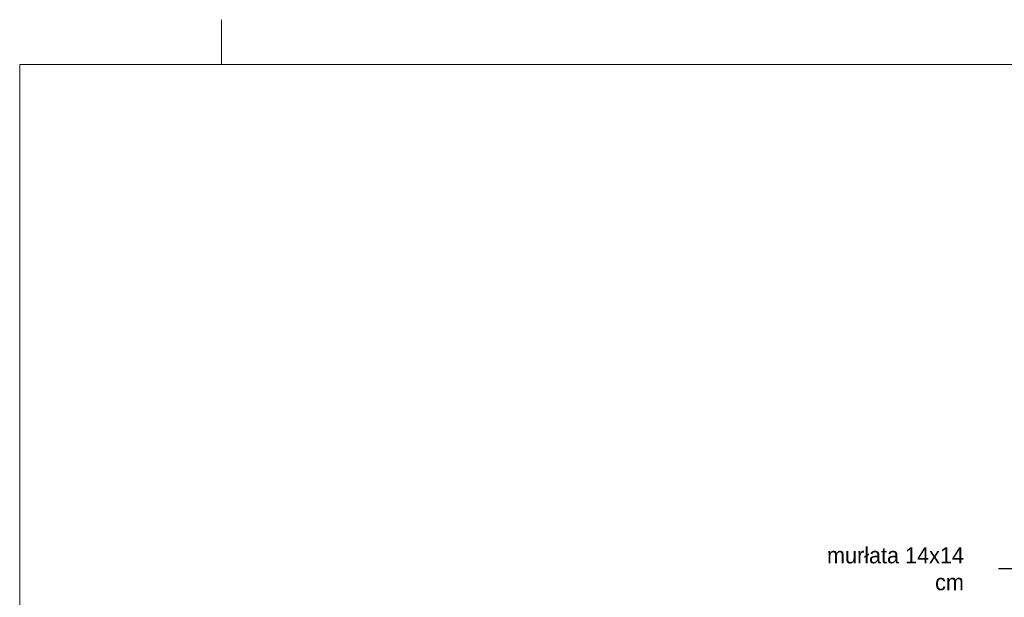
# Model space of a CAD drawing. Extents: x -613240 to -325500, y -25863 to 152403.
# Tile 244 of 254: x -435640 to -424670, y 145964 to 152403. Entities that reach past the tile are written whole.
import ezdxf

# ---------------------------------------------------------------- set-up
doc = ezdxf.new("R2010")
doc.units = 0
doc.header["$MEASUREMENT"] = 0
doc.layers.add('ARCH TABELA_Nr_Pióra__21', color=7, linetype='Continuous', lineweight=9)
doc.layers.add('INWENT OPISY_Nr_Pióra__21', color=7, linetype='Continuous', lineweight=9)
doc.styles.add('GENERATED_STYLE_4', font='txt')
doc.dimstyles.new('GENERATED_STYLE__8', dxfattribs={"dimtxt": 0.18, "dimasz": 182.4, "dimexe": 0.18, "dimexo": 0.0625, "dimgap": 0.09, "dimtad": 0, "dimtih": 1, "dimtoh": 1, "dimdec": 4, "dimzin": 0, "dimdsep": 46, "dimcen": 0.09, "dimadec": 0, "dimazin": 0, "dimtfac": 1, "dimtdec": 4, "dimtmove": 0, "dimatfit": 3, "dimldrblk": 'ARROWHEAD_5', "dimfxl": 0, "dimtolj": 1, "dimtzin": 0, "dimarcsym": 0})

# ---------------------------------------------------------------- blocks, each defined once
blk = doc.blocks.new('ARROWHEAD_5')
at = {"color": 0, "linetype": 'Continuous', "lineweight": 0}
blk.add_line((0, 0), (-1, 0), dxfattribs=at)
blk.add_solid([(-1, 0.2679), (0, 0), (-1, -0.2679), (-1, 0.2679)], dxfattribs=at)

msp = doc.modelspace()

# ---------------------------------------------------------------- linework, layer by layer
at = {"layer": 'ARCH TABELA_Nr_Pióra__21', "linetype": 'Continuous'}
for p, q in [((-433389.9, 151902.6), (-433389.9, 152402.6)), ((-433389.9, 151902.6), (-433389.9, 152402.6)), ((-435639.9, 151902.6), (-394889.9, 151902.6)), ((-435639.9, 151902.6), (-435639.9, 123452.6))]:
    msp.add_line(p, q, dxfattribs=at)

# ---------------------------------------------------------------- texts
at = {"layer": 'INWENT OPISY_Nr_Pióra__21', "linetype": 'Continuous', "insert": (-425120, 146281.2), "char_height": 180, "width": 1650.08, "attachment_point": 6, "style": 'GENERATED_STYLE_4'}
msp.add_mtext('{murłata 14x14 cm}', dxfattribs=at)

# ---------------------------------------------------------------- leaders
at = {"layer": 'INWENT OPISY_Nr_Pióra__21', "linetype": 'Continuous', "annotation_type": 0, "has_hookline": 1, "hookline_direction": 1, "text_width": 1337.1}
msp.add_leader([(-423572.4, 144442.3), (-424528.7, 146281.4), (-424735.1, 146281.4)], dimstyle='GENERATED_STYLE__8', dxfattribs=at)

doc.saveas('drawing.dxf')
